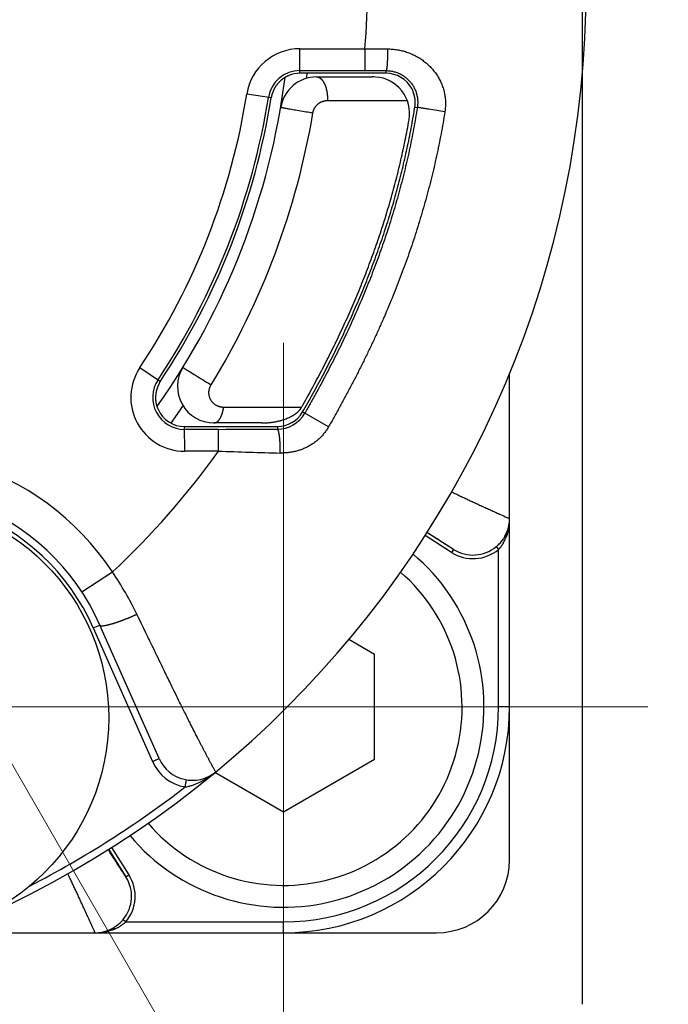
# Model space of a CAD drawing. Header units: millimetres. Extents: x 0 to 1071, y 0 to 742.
# Tile 22 of 130: x 516 to 525, y 197 to 211. Entities that reach past the tile are written whole.
import ezdxf

# ---------------------------------------------------------------- set-up
doc = ezdxf.new("R2010")
doc.units = ezdxf.units.MM
doc.header["$LTSCALE"] = 0.454724
doc.linetypes.add('CENTER', pattern=[50.8, 31.75, -6.35, 6.35, -6.35])
doc.layers.add('NoLayerName_001', color=7, linetype='Continuous')

# ---------------------------------------------------------------- blocks, each defined once
blk = doc.blocks.new('DIM_0002')
at = {"color": 3, "linetype": 'Continuous', "lineweight": 13}
blk.add_arc((59.306, 51.361), 59.306, 300, 210, dxfattribs=at)

msp = doc.modelspace()

# ---------------------------------------------------------------- linework, layer by layer
at = {"layer": 'NoLayerName_001', "color": 4, "linetype": 'CENTER', "lineweight": 13}
for p, q in [((499.961134, 228.717954), (541.643109, 156.522655)), ((499.961134, 228.717954), (541.643109, 156.522655)), ((519.860629, 206.497951), (519.860629, 196.497951)), ((514.860629, 201.497951), (524.860629, 201.497951))]:
    msp.add_line(p, q, dxfattribs=at)
at = {"layer": 'NoLayerName_001', "color": 7, "linetype": 'Continuous', "lineweight": 25}
msp.add_line((523.961134, 197.415462), (523.961134, 225.379429), dxfattribs=at)
at = {"layer": 'NoLayerName_001', "color": 60, "linetype": 'Continuous', "lineweight": 25}
for p, q in [((520.084863, 210.197446), (520.084961, 210.534839)), ((520.084961, 210.534839), (520.977239, 210.534576)), ((520.977239, 210.534576), (520.97715, 210.234622)), ((520.977239, 210.534576), (521.288162, 210.53273)), ((520.084874, 210.234884), (520.97715, 210.234622)), ((520.97715, 210.234622), (521.267396, 210.234361)), ((521.267385, 210.197446), (521.267396, 210.234361)), ((520.271491, 210.197446), (520.084863, 210.197446)), ((520.462341, 210.197446), (520.271491, 210.197446)), ((520.314272, 210.147438), (521.076841, 210.147438)), ((521.059866, 210.197446), (520.462341, 210.197446)), ((521.07688, 210.197446), (521.059866, 210.197446)), ((521.267385, 210.197446), (521.07688, 210.197446)), ((519.693203, 209.859652), (519.356513, 209.913109)), ((520.462774, 209.823834), (521.558715, 209.823834)), ((521.662399, 209.734487), (521.696269, 209.729087)), ((517.888601, 206.156858), (518.173107, 205.967154)), ((522.961134, 199.397446), (522.961134, 206.079619)), ((520.106754, 205.610642), (519.03834, 205.610642)), ((520.478197, 205.343742), (520.122267, 205.54826)), ((518.50373, 205.008951), (518.503337, 205.347446)), ((518.503337, 205.347446), (518.905392, 205.347446)), ((518.905392, 205.347446), (518.945248, 205.347446)), ((519.559022, 205.397444), (518.905405, 205.397444)), ((518.945248, 205.347446), (519.559028, 205.347446)), ((519.559028, 205.347446), (519.574461, 205.347446)), ((519.574461, 205.347446), (519.775386, 205.347446)), ((519.775386, 205.347446), (519.775411, 205.310981)), ((518.965922, 205.309391), (518.503382, 205.308905)), ((518.966208, 205.009437), (518.965922, 205.309392)), ((518.966208, 205.009437), (518.50373, 205.008951)), ((522.192793, 203.661651), (521.828777, 203.891878)), ((522.166067, 203.619394), (521.802068, 203.849611)), ((522.192793, 203.661651), (522.166067, 203.619394)), ((522.77927, 203.698795), (522.811134, 203.660296)), ((522.811134, 201.497951), (522.811134, 203.660296)), ((517.093935, 203.076856), (517.51184, 203.351365)), ((517.249973, 202.582305), (517.34141, 202.622792)), ((517.249973, 202.582305), (518.062177, 200.748)), ((518.153615, 200.788487), (517.34141, 202.622792)), ((522.961134, 201.497951), (522.811134, 201.497951)), ((518.062177, 200.748), (518.153615, 200.788487)), ((518.511128, 200.39926), (518.52774, 200.49787)), ((517.458249, 199.543166), (517.69693, 199.165785)), ((517.500556, 199.569813), (517.739187, 199.192511)), ((517.69693, 199.165785), (517.739187, 199.192511)), ((517.659791, 198.579304), (517.698283, 198.547446)), ((517.698283, 198.547446), (519.860629, 198.547446)), ((519.860629, 198.397446), (519.860629, 198.547446)), ((515.195126, 198.397446), (519.860629, 198.397446)), ((515.207286, 198.397446), (521.961134, 198.397446))]:
    msp.add_line(p, q, dxfattribs=at)
at = {"layer": 'NoLayerName_001', "color": 4, "linetype": 'Continuous', "lineweight": 25}
for p, q in [((521.110629, 202.219639), (520.757005, 202.423803)), ((521.110629, 200.776263), (521.110629, 202.219639)), ((521.110629, 200.776263), (519.860629, 200.054575)), ((519.860629, 200.054575), (518.919883, 200.597715))]:
    msp.add_line(p, q, dxfattribs=at)
at = {"layer": 'NoLayerName_001', "color": 60, "linetype": 'Continuous', "lineweight": 25}
msp.add_circle((514.461134, 201.347446), 3, dxfattribs=at)
for centre, radius, start, end in [((510.011134, 211.397446), 14, 270, 90), ((510.011134, 211.397446), 11, 355.5009436, 4.4990564), ((520.084742, 209.797488), 0.737352, 89.9829874, 170.9784794), ((520.084742, 209.797488), 0.437397, 89.9827734, 170.9785621), ((509.961134, 211.397446), 10, 324.788624, 352.7869994), ((520.314272, 209.647438), 0.5, 90, 170.405892), ((520.085118, 209.796202), 0.401243, 90.0365006, 112.4825731), ((509.977535, 211.394479), 10.278204, 352.9240317, 353.1115139), ((509.974414, 211.394856), 10.281348, 353.1115143, 353.3108009), ((521.076891, 209.107076), 1.040362, 87.4931334, 90.0027328), ((521.090864, 209.647438), 0.5, 350.0082953, 86.3819864), ((521.267458, 209.797537), 0.399909, 28.6142615, 90.0104827), ((521.266289, 209.79713), 0.40113, 9.9093235, 28.5852901), ((510.036675, 211.390274), 9.436175, 326.3159996, 350.9937119), ((510.03675, 211.390248), 9.73605, 326.3155343, 350.9933226), ((510.011134, 211.397446), 9.8, 326.3635402, 350.9751523), ((510.970169, 211.438667), 10.827189, 349.9632838, 350.9440877), ((509.921539, 211.39483), 10.487485, 328.5314608, 350.4486707), ((518.502867, 205.747255), 0.738301, 146.3040187, 270.0669053), ((518.905405, 205.897444), 0.5, 148.4118537, 270), ((518.502873, 205.747258), 0.43835, 146.3042189, 270.0665174), ((510.044266, 211.376582), 10.208373, 324.5155734, 325.7486275), ((505.88486, 213.706717), 16.364862, 330.3485078, 330.5123341), ((518.503365, 205.747478), 0.400032, 204.0076286, 269.9959813), ((519.775323, 205.747559), 0.400113, 270.0090972, 330.1252148), ((519.772999, 205.74853), 0.437555, 270.3158703, 330.1688792), ((519.668198, 206.05539), 0.642573, 291.008578, 296.2673295), ((509.62956, 211.669417), 10.716043, 324.1595676, 324.5277701), ((519.559263, 206.496403), 1.098959, 269.9874183, 273.9789673), ((518.62853, 583.280583), 377.971342, 270.05114447, 270.17385318), ((514.461134, 201.347446), 3.64999, 33.2997428, 194.4664487), ((510.011134, 211.397446), 11, 312.9909126, 324.4982352), ((527.311127, 474.667927), 269.787581, 268.22747613, 268.4080721), ((514.461134, 201.347446), 3.15, 23.8830953, 203.8830953), ((514.461134, 201.347446), 3.049999, 23.8830953, 203.8830953), ((522.461477, 204.083202), 0.499656, 338.2282014, 0.0049072), ((522.464844, 204.082334), 0.49629, 338.5613835, 359.9978571), ((522.246763, 204.081517), 0.714371, 347.9840654, 0.0640291), ((522.463189, 204.082916), 0.498043, 330.9026689, 338.5686895), ((522.460652, 204.083405), 0.500498, 330.9950093, 338.2417173), ((522.442148, 204.106253), 0.52885, 309.603578, 314.6534226), ((522.451216, 204.097021), 0.515909, 314.6576572, 318.201957), ((522.468085, 204.082431), 0.493609, 318.1593841, 325.4948266), ((522.388726, 204.032956), 0.563832, 329.5259865, 335.8894137), ((522.484221, 204.071319), 0.474017, 325.496817, 330.8914351), ((522.377661, 204.038297), 0.576114, 335.8541682, 337.3539617), ((522.328773, 204.058695), 0.629086, 337.3537277, 339.0399159), ((522.46043, 204.084386), 0.550327, 237.664074, 309.5892426), ((522.460469, 204.084304), 0.500266, 237.6529255, 309.5893942), ((513.808611, 200.818688), 4.486464, 25.7898618, 34.3686349), ((519.860629, 201.497951), 3.100505, 270, 360), ((519.860629, 201.497951), 2.950505, 270, 360), ((518.610801, 200.990923), 0.599998, 203.8830953, 260.4375792), ((518.610792, 200.990945), 0.5, 203.8858141, 309.5686675), ((510.011134, 211.397446), 13.9, 297.2807508, 307.698795), ((521.961134, 199.397446), 1, 270, 360), ((517.274271, 198.898105), 0.500271, 320.4113488, 32.3470562), ((517.274202, 198.898148), 0.55032, 320.4102213, 32.3362506), ((517.276174, 198.894199), 0.496754, 270.0103126, 299.1125956), ((517.275174, 198.897927), 0.500498, 291.759527, 299.0049418), ((517.29476, 199.042925), 0.643166, 286.8698854, 292.6175549), ((517.290163, 198.869411), 0.468282, 299.0926885, 300.9073802), ((517.324543, 198.971788), 0.566046, 292.6038826, 300.5551592), ((517.261374, 198.907558), 0.516177, 311.8836167, 315.3999466), ((517.252334, 198.916428), 0.528842, 315.4034987, 320.3961797), ((517.275377, 198.897102), 0.499656, 269.995094, 291.7730296), ((517.277014, 199.112357), 0.714912, 269.9398664, 281.7791251), ((517.284055, 199.077893), 0.679736, 281.7911734, 286.8780017)]:
    msp.add_arc(centre, radius, start, end, dxfattribs=at)
at = {"layer": 'NoLayerName_001', "color": 4, "linetype": 'Continuous', "lineweight": 25}
for radius, start, end in [(2.75, 219.9440567, 49.7658238), (2.45, 220.6519329, 49.0579477)]:
    msp.add_arc((519.860629, 201.497951), radius, start, end, dxfattribs=at)
at = {"layer": 'NoLayerName_001', "color": 60, "linetype": 'Continuous', "lineweight": 25}
for points, knots in [([(521.288162, 210.53273), (521.288149, 210.528723), (521.288131, 210.52071), (521.288057, 210.508689), (521.287954, 210.496669), (521.287816, 210.484649), (521.287642, 210.472629), (521.287432, 210.46061), (521.287184, 210.448592), (521.286899, 210.436574), (521.286573, 210.424557), (521.286269, 210.414543), (521.286005, 210.406533), (521.285795, 210.400526), (521.285574, 210.39452), (521.285341, 210.388514), (521.285095, 210.382509), (521.284837, 210.376504), (521.284565, 210.370501), (521.28428, 210.364499), (521.28398, 210.358497), (521.283665, 210.352497), (521.283333, 210.346497), (521.282983, 210.340497), (521.282614, 210.334497), (521.282225, 210.328497), (521.281816, 210.322497), (521.281384, 210.316497), (521.280927, 210.310499), (521.280441, 210.304505), (521.279924, 210.298517), (521.279372, 210.292537), (521.278782, 210.286566), (521.27815, 210.280603), (521.277465, 210.274645), (521.276709, 210.268684), (521.275873, 210.262715), (521.274934, 210.256741), (521.273913, 210.250781), (521.272946, 210.246872), (521.272501, 210.244918)], [0, 0, 0, 0, 0.0120205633, 0.0240411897, 0.0360618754, 0.0480826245, 0.0601034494, 0.0721243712, 0.0841454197, 0.0961666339, 0.1081880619, 0.1202097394, 0.1262205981, 0.132231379, 0.1382420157, 0.1442524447, 0.150262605, 0.1562724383, 0.1622818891, 0.1682909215, 0.1742997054, 0.1803085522, 0.1863177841, 0.1923277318, 0.1983387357, 0.2043511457, 0.2103653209, 0.2163810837, 0.2223969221, 0.2284111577, 0.2344221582, 0.2404283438, 0.2464281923, 0.2524218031, 0.2584162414, 0.2644207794, 0.2704451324, 0.2764991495, 0.2825636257, 0.2885753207, 0.2885753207, 0.2885753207, 0.2885753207]), ([(521.288162, 210.53273), (521.299155, 210.532442), (521.321176, 210.532182), (521.354164, 210.529883), (521.387098, 210.526448), (521.419916, 210.521677), (521.452557, 210.51563), (521.484963, 210.508298), (521.517075, 210.499692), (521.548831, 210.489814), (521.580174, 210.478671), (521.611043, 210.466268), (521.641377, 210.452612), (521.671125, 210.437732), (521.700235, 210.421658), (521.728655, 210.404421), (521.756335, 210.38605), (521.783222, 210.366575), (521.809264, 210.346027), (521.834411, 210.324434), (521.85861, 210.301828), (521.88181, 210.278237), (521.90396, 210.253691), (521.925018, 210.22823), (521.944944, 210.201891), (521.963697, 210.17471), (521.981236, 210.146727), (521.997517, 210.117986), (522.012502, 210.088542), (522.026153, 210.058451), (522.038426, 210.027774), (522.049283, 209.996568), (522.058681, 209.964893), (522.066602, 209.932817), (522.073025, 209.900403), (522.077923, 209.867718), (522.081294, 209.834828), (522.083052, 209.801808), (522.083443, 209.768731), (522.08218, 209.746721), (522.081739, 209.735713)], [0, 0, 0, 0, 0.032993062, 0.066049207, 0.099159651, 0.132315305, 0.165507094, 0.198726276, 0.231964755, 0.265215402, 0.298472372, 0.331731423, 0.364989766, 0.398243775, 0.431488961, 0.464720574, 0.497933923, 0.531124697, 0.56428929, 0.597425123, 0.630530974, 0.663607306, 0.696656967, 0.729685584, 0.762700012, 0.795708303, 0.82871998, 0.861742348, 0.894771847, 0.927803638, 0.960834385, 0.993862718, 1.026889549, 1.059916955, 1.092947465, 1.125984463, 1.159032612, 1.192094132, 1.225157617, 1.258208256, 1.258208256, 1.258208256, 1.258208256]), ([(521.272501, 210.244918), (521.271927, 210.243031), (521.271326, 210.238982), (521.268524, 210.235994), (521.267396, 210.234362)], [0, 0, 0, 0, 0.00591489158, 0.01186798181, 0.01186798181, 0.01186798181, 0.01186798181]), ([(521.267396, 210.234362), (521.275705, 210.234098), (521.292365, 210.233924), (521.317286, 210.231532), (521.3421, 210.227889), (521.366706, 210.22278), (521.391008, 210.216285), (521.414907, 210.208406), (521.438307, 210.199165), (521.461111, 210.188573), (521.483236, 210.176664), (521.504619, 210.163499), (521.525199, 210.14913), (521.544917, 210.133609), (521.56371, 210.11699), (521.581519, 210.099327), (521.598282, 210.080671), (521.613939, 210.061077), (521.628449, 210.040616), (521.641769, 210.019355), (521.653857, 209.997363), (521.664673, 209.974709), (521.674173, 209.951461), (521.682318, 209.927688), (521.689059, 209.90346), (521.694381, 209.878867), (521.698287, 209.854006), (521.700771, 209.828973), (521.701849, 209.803865), (521.701458, 209.778787), (521.699824, 209.753806), (521.697335, 209.737332), (521.696268, 209.729088)], [0, 0, 0, 0, 0.0249387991, 0.0499548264, 0.0750322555, 0.1001535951, 0.1253008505, 0.1504566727, 0.1756055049, 0.2007350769, 0.2258444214, 0.2509399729, 0.2760260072, 0.301104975, 0.3261782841, 0.3512470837, 0.3763130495, 0.4013791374, 0.4264484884, 0.4515230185, 0.4766040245, 0.5016929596, 0.5267922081, 0.5519058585, 0.5770398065, 0.6021918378, 0.6273497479, 0.6524982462, 0.6776202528, 0.7026980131, 0.7277142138, 0.7526531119, 0.7526531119, 0.7526531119, 0.7526531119]), ([(519.931682, 210.16695), (519.928569, 210.165611), (519.922316, 210.162992), (519.913086, 210.158706), (519.903949, 210.154209), (519.894929, 210.149464), (519.886028, 210.144487), (519.877257, 210.139278), (519.868622, 210.133841), (519.860132, 210.12818), (519.851793, 210.122298), (519.843614, 210.116199), (519.835603, 210.109886), (519.827767, 210.103363), (519.820109, 210.096636), (519.812631, 210.089713), (519.805336, 210.0826), (519.798225, 210.075305), (519.7913, 210.067834), (519.784564, 210.060194), (519.778018, 210.052392), (519.771665, 210.044435), (519.765508, 210.036329), (519.759545, 210.028083), (519.753791, 210.019695), (519.748263, 210.011163), (519.742978, 210.002481), (519.737954, 209.993648), (519.73321, 209.98466), (519.728737, 209.975531), (519.724516, 209.966281), (519.720532, 209.956927), (519.716766, 209.947488), (519.713203, 209.937978), (519.709805, 209.92841), (519.706533, 209.918796), (519.703341, 209.909146), (519.7002, 209.899467), (519.69703, 209.88979), (519.695161, 209.883262), (519.694196, 209.880009)], [0, 0, 0, 0, 0.0101636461, 0.0203381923, 0.0305219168, 0.0407130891, 0.0509099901, 0.0611109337, 0.0713142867, 0.0815184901, 0.09172208, 0.1019237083, 0.1121221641, 0.1223167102, 0.1325081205, 0.1426973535, 0.1528850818, 0.1630717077, 0.1732573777, 0.1834419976, 0.1936252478, 0.2038065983, 0.2139853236, 0.224160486, 0.2343309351, 0.2444963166, 0.2546575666, 0.264817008, 0.2749781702, 0.2851429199, 0.2953104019, 0.3054778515, 0.3156407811, 0.3257947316, 0.3359445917, 0.3460979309, 0.3562606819, 0.3664376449, 0.3766263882, 0.3868060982, 0.3868060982, 0.3868060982, 0.3868060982]), ([(520.314272, 210.147438), (520.31748, 210.14722), (520.323946, 210.147086), (520.33346, 210.145046), (520.342702, 210.14207), (520.351539, 210.138047), (520.359907, 210.133168), (520.367794, 210.127558), (520.375206, 210.121346), (520.38216, 210.114637), (520.388669, 210.107503), (520.394763, 210.100011), (520.40047, 210.092223), (520.405825, 210.084195), (520.410844, 210.075959), (520.415547, 210.06754), (520.419955, 210.058963), (520.42409, 210.050252), (520.427971, 210.041427), (520.431606, 210.032497), (520.435003, 210.023471), (520.438168, 210.014358), (520.44111, 210.005164), (520.443836, 209.995898), (520.446356, 209.986567), (520.448675, 209.977179), (520.450803, 209.967743), (520.452748, 209.958266), (520.454516, 209.948756), (520.456117, 209.939219), (520.457553, 209.929661), (520.458826, 209.920084), (520.459936, 209.910491), (520.460884, 209.900884), (520.461673, 209.891266), (520.462302, 209.88164), (520.462774, 209.872007), (520.463084, 209.86237), (520.463258, 209.852732), (520.463223, 209.846306), (520.463225, 209.843094)], [0, 0, 0, 0, 0.0096473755, 0.0193433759, 0.0290573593, 0.0387407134, 0.0484057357, 0.0580746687, 0.0677412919, 0.0773927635, 0.0870418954, 0.0966955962, 0.1063499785, 0.1159960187, 0.1256370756, 0.1352779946, 0.1449202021, 0.1545620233, 0.1642011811, 0.1738401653, 0.1834817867, 0.1931280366, 0.2027801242, 0.2124385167, 0.222102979, 0.2317726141, 0.2414459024, 0.2511207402, 0.2607944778, 0.2704641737, 0.2801289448, 0.289789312, 0.2994457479, 0.3090986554, 0.3187483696, 0.3283951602, 0.3380392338, 0.3476807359, 0.3573197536, 0.3669563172, 0.3669563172, 0.3669563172, 0.3669563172]), ([(519.694196, 209.880009), (519.693366, 209.876726), (519.691508, 209.870208), (519.690444, 209.863514), (519.689814, 209.86019)], [0, 0, 0, 0, 0.01015821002, 0.02030638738, 0.02030638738, 0.02030638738, 0.02030638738]), ([(520.263639, 209.65463), (520.264234, 209.657717), (520.265319, 209.663919), (520.267582, 209.6731), (520.270217, 209.682194), (520.273287, 209.691165), (520.276766, 209.699994), (520.28065, 209.708656), (520.284931, 209.717129), (520.289602, 209.725391), (520.294656, 209.733418), (520.300078, 209.741195), (520.305856, 209.748707), (520.311975, 209.75594), (520.318421, 209.762877), (520.325183, 209.769506), (520.332245, 209.775811), (520.339595, 209.781776), (520.347217, 209.787389), (520.355094, 209.79264), (520.363209, 209.797517), (520.371544, 209.80201), (520.380082, 209.806109), (520.388806, 209.809802), (520.397698, 209.81308), (520.406738, 209.815932), (520.415904, 209.818355), (520.425171, 209.820343), (520.434516, 209.8219), (520.443913, 209.823003), (520.453337, 209.823719), (520.459632, 209.82376), (520.462774, 209.823834)], [0, 0, 0, 0, 0.0094309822, 0.018882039, 0.028349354, 0.0378288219, 0.0473162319, 0.0568074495, 0.0662985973, 0.0757862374, 0.0852682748, 0.0947454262, 0.1042186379, 0.1136885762, 0.1231557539, 0.1326206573, 0.1420838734, 0.1515462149, 0.1610086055, 0.1704716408, 0.1799357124, 0.1894011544, 0.1988683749, 0.2083379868, 0.2178109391, 0.227287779, 0.2367661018, 0.246242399, 0.2557128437, 0.2651734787, 0.274620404, 0.2840499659, 0.2840499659, 0.2840499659, 0.2840499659]), ([(520.463225, 209.843094), (520.463175, 209.839883), (520.463126, 209.833461), (520.462875, 209.827043), (520.462774, 209.823834)], [0, 0, 0, 0, 0.00963408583, 0.01926561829, 0.01926561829, 0.01926561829, 0.01926561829]), ([(521.662399, 209.734487), (521.662828, 209.737384), (521.663732, 209.743176), (521.664804, 209.75191), (521.665707, 209.760674), (521.66641, 209.769466), (521.666922, 209.778279), (521.667241, 209.787107), (521.667367, 209.795943), (521.667301, 209.80478), (521.667042, 209.813613), (521.666592, 209.822436), (521.66595, 209.83124), (521.665117, 209.840022), (521.664087, 209.848773), (521.66289, 209.857491), (521.661904, 209.86327), (521.661435, 209.86616)], [0, 0, 0, 0, 0.0087856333, 0.0175847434, 0.0263954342, 0.0352157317, 0.0440435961, 0.0528769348, 0.0617136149, 0.070551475, 0.0793883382, 0.0882220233, 0.0970503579, 0.1058711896, 0.1146823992, 0.1234819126, 0.1322677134, 0.1322677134, 0.1322677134, 0.1322677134]), ([(519.821265, 209.730772), (519.822973, 209.730381), (519.82639, 209.729536), (519.831593, 209.728623), (519.838517, 209.727312), (519.847178, 209.72574), (519.86104, 209.723251), (519.880108, 209.719876), (519.91132, 209.714405), (519.959886, 209.705989), (520.032757, 209.693487), (520.12127, 209.678463), (520.201125, 209.665028), (520.248011, 209.657233), (520.263639, 209.65463)], [0, 0, 0, 0, 0.0052561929, 0.0105552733, 0.0158398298, 0.0263990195, 0.036963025, 0.0580893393, 0.0844942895, 0.1320243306, 0.2059599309, 0.3063009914, 0.4013609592, 0.448890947, 0.448890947, 0.448890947, 0.448890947]), ([(521.696269, 209.729087), (521.688066, 209.679796), (521.672155, 209.581119), (521.645304, 209.433602), (521.616677, 209.286404), (521.585959, 209.13961), (521.553247, 208.993239), (521.518526, 208.847327), (521.481813, 208.701907), (521.443112, 208.55701), (521.402444, 208.412661), (521.359843, 208.268878), (521.315339, 208.125676), (521.268964, 207.983071), (521.220749, 207.84108), (521.170726, 207.699718), (521.118925, 207.559001), (521.065377, 207.418943), (521.010118, 207.279553), (520.953183, 207.14084), (520.894606, 207.00281), (520.834424, 206.86547), (520.77267, 206.728829), (520.70938, 206.592893), (520.644588, 206.45767), (520.578333, 206.32316), (520.510666, 206.189357), (520.441629, 206.056258), (520.371284, 205.92385), (520.299628, 205.792155), (520.226889, 205.661064), (520.17725, 205.574321), (520.152575, 205.53087)], [0, 0, 0, 0, 0.149908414, 0.299843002, 0.449798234, 0.599768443, 0.749747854, 0.899730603, 1.049710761, 1.19968258, 1.349645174, 1.49960186, 1.649555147, 1.79950654, 1.949456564, 2.099404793, 2.249349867, 2.399290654, 2.549229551, 2.699168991, 2.849110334, 2.999053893, 3.148998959, 3.298943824, 3.44888595, 3.598824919, 3.748762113, 3.898697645, 4.048630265, 4.198557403, 4.348475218, 4.498378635, 4.498378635, 4.498378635, 4.498378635]), ([(522.074411, 209.670134), (522.065893, 209.619329), (522.049369, 209.517621), (522.0215, 209.365578), (521.991796, 209.213866), (521.959934, 209.062574), (521.926012, 208.911722), (521.890016, 208.761347), (521.851962, 208.611483), (521.811856, 208.462162), (521.769719, 208.313411), (521.725588, 208.165245), (521.679495, 208.017683), (521.631473, 207.870739), (521.581556, 207.72443), (521.529777, 207.578771), (521.476169, 207.43378), (521.420765, 207.289469), (521.363603, 207.145848), (521.30472, 207.002923), (521.244154, 206.860703), (521.181941, 206.719193), (521.11812, 206.5784), (521.052727, 206.438331), (520.985798, 206.298992), (520.917377, 206.160383), (520.847517, 206.022497), (520.776265, 205.885327), (520.703686, 205.748859), (520.62978, 205.613112), (520.554781, 205.477975), (520.503628, 205.388539), (520.478197, 205.343741)], [0, 0, 0, 0, 0.154543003, 0.30911314, 0.463704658, 0.618311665, 0.772928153, 0.927548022, 1.082165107, 1.23677343, 1.39137212, 1.545964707, 1.700553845, 1.855141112, 2.009727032, 2.164311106, 2.318891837, 2.473467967, 2.628042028, 2.782616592, 2.937193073, 3.091771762, 3.246351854, 3.400931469, 3.555507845, 3.710080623, 3.8646515, 4.019220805, 4.173787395, 4.328348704, 4.482900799, 4.637438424, 4.637438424, 4.637438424, 4.637438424]), ([(522.074411, 209.670134), (522.037764, 209.675989), (521.964476, 209.687742), (521.872833, 209.702222), (521.801787, 209.713306), (521.762821, 209.719351), (521.739891, 209.722849), (521.728423, 209.724571), (521.719238, 209.72589), (521.710077, 209.727345), (521.703172, 209.728216), (521.698572, 209.728797), (521.696269, 209.729087)], [0, 0, 0, 0, 0.1113362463, 0.2226726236, 0.2783397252, 0.3270522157, 0.340969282, 0.3479261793, 0.3618413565, 0.3688067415, 0.3757528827, 0.382717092, 0.382717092, 0.382717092, 0.382717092]), ([(522.081739, 209.735713), (522.080778, 209.724747), (522.079379, 209.702771), (522.075893, 209.681028), (522.074412, 209.670134)], [0, 0, 0, 0, 0.03302325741, 0.0660055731, 0.0660055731, 0.0660055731, 0.0660055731]), ([(520.122267, 205.54826), (520.145878, 205.589786), (520.193365, 205.672694), (520.263017, 205.797952), (520.331679, 205.923763), (520.399141, 206.050227), (520.465407, 206.177324), (520.530425, 206.305067), (520.594156, 206.433459), (520.656557, 206.562505), (520.717598, 206.692201), (520.777247, 206.822542), (520.835471, 206.953523), (520.892238, 207.08514), (520.947516, 207.217388), (521.001273, 207.350262), (521.053476, 207.483755), (521.104097, 207.617859), (521.153105, 207.752564), (521.200473, 207.887859), (521.246171, 208.023734), (521.29017, 208.16018), (521.33244, 208.297186), (521.37295, 208.434737), (521.411687, 208.572812), (521.448635, 208.711382), (521.483782, 208.85042), (521.517108, 208.989898), (521.548619, 209.129785), (521.578223, 209.270067), (521.6062, 209.410663), (521.623023, 209.504728), (521.631662, 209.551713)], [0, 0, 0, 0, 0.143308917, 0.286628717, 0.429955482, 0.573286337, 0.716619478, 0.859954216, 1.003291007, 1.146630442, 1.289970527, 1.433309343, 1.576645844, 1.71997988, 1.863312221, 2.006644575, 2.149978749, 2.293314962, 2.43665383, 2.579996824, 2.723346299, 2.866705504, 3.01007861, 3.153469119, 3.296872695, 3.440282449, 3.583691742, 3.727094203, 3.87048375, 4.01385461, 4.157201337, 4.300518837, 4.300518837, 4.300518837, 4.300518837]), ([(520.129845, 205.65134), (520.152576, 205.691944), (520.198297, 205.773011), (520.265334, 205.895479), (520.331404, 206.018477), (520.396306, 206.142103), (520.460048, 206.266334), (520.522581, 206.391181), (520.583872, 206.516645), (520.643881, 206.642729), (520.702575, 206.769432), (520.759926, 206.896749), (520.815903, 207.024675), (520.870476, 207.153204), (520.923615, 207.28233), (520.975291, 207.412048), (521.025472, 207.542353), (521.074129, 207.673237), (521.12124, 207.804688), (521.166783, 207.936692), (521.210735, 208.069237), (521.253074, 208.202309), (521.293779, 208.335894), (521.332826, 208.469978), (521.370193, 208.604547), (521.405861, 208.739582), (521.43982, 208.875059), (521.472051, 209.010953), (521.50256, 209.147236), (521.531258, 209.283898), (521.558414, 209.420862), (521.574782, 209.51249), (521.583182, 209.55826)], [0, 0, 0, 0, 0.139600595, 0.279213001, 0.418833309, 0.558458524, 0.698086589, 0.837716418, 0.977347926, 1.116981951, 1.256617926, 1.396253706, 1.535887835, 1.675519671, 1.815149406, 1.954778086, 2.094407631, 2.234040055, 2.373674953, 2.513311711, 2.652950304, 2.792591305, 2.932235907, 3.071885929, 3.211543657, 3.351207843, 3.490873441, 3.630535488, 3.770189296, 3.909830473, 4.049454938, 4.189058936, 4.189058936, 4.189058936, 4.189058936]), ([(518.479487, 206.159349), (518.480954, 206.158347), (518.485346, 206.155285), (518.492958, 206.150624), (518.502001, 206.144876), (518.517139, 206.135421), (518.542886, 206.119366), (518.58991, 206.090212), (518.662789, 206.045181), (518.753985, 205.98905), (518.825487, 205.945187), (518.862029, 205.922839), (518.866597, 205.920045)], [0, 0, 0, 0, 0.0053278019, 0.0160602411, 0.0267663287, 0.0374764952, 0.0696034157, 0.1177925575, 0.2034613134, 0.3266101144, 0.4390503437, 0.4551132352, 0.4551132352, 0.4551132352, 0.4551132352]), ([(518.170308, 205.969016), (518.168541, 205.966186), (518.164876, 205.960602), (518.160161, 205.951748), (518.155725, 205.942748), (518.15151, 205.933635), (518.147317, 205.924518), (518.143171, 205.915391), (518.139112, 205.906235), (518.13517, 205.897031), (518.131381, 205.88776), (518.127779, 205.878408), (518.124386, 205.868974), (518.121226, 205.859458), (518.118324, 205.849862), (518.115705, 205.840188), (518.113389, 205.830438), (518.111362, 205.820622), (518.109608, 205.810751), (518.108113, 205.800833), (518.106863, 205.790877), (518.105844, 205.780891), (518.105063, 205.770881), (518.104521, 205.760853), (518.104222, 205.750814), (518.104169, 205.740769), (518.104364, 205.730725), (518.104812, 205.720688), (518.105515, 205.710664), (518.106475, 205.70066), (518.107697, 205.690682), (518.109184, 205.680736), (518.110931, 205.67083), (518.112937, 205.660972), (518.115198, 205.651168), (518.117711, 205.641426), (518.120471, 205.631754), (518.123484, 205.622162), (518.12671, 205.612643), (518.129095, 205.606385), (518.130258, 205.603246)], [0, 0, 0, 0, 0.0100082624, 0.0200257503, 0.0300635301, 0.0401105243, 0.0501469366, 0.060169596, 0.0701830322, 0.0801928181, 0.0902060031, 0.1002278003, 0.110254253, 0.1202809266, 0.1303050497, 0.1403256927, 0.1503444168, 0.160364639, 0.1703887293, 0.1804177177, 0.190451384, 0.2004886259, 0.2105284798, 0.220570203, 0.2306132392, 0.2406572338, 0.2507020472, 0.2607477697, 0.2707947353, 0.2808435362, 0.2908950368, 0.3009500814, 0.3110081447, 0.3210681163, 0.3311287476, 0.3411886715, 0.3512464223, 0.3613004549, 0.3713491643, 0.3813909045, 0.3813909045, 0.3813909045, 0.3813909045]), ([(519.03834, 205.610642), (519.033613, 205.610814), (519.024122, 205.610909), (519.009945, 205.612559), (518.995862, 205.615085), (518.981959, 205.618632), (518.968319, 205.623137), (518.955025, 205.628593), (518.942161, 205.634977), (518.929808, 205.642276), (518.918028, 205.650442), (518.906865, 205.659419), (518.896368, 205.669157), (518.886582, 205.679604), (518.877554, 205.690709), (518.869331, 205.702421), (518.861962, 205.714689), (518.855478, 205.727451), (518.849902, 205.740641), (518.845256, 205.754195), (518.841565, 205.768049), (518.838851, 205.782137), (518.837139, 205.796396), (518.836454, 205.810759), (518.836814, 205.825153), (518.83819, 205.839501), (518.840558, 205.853722), (518.843897, 205.867735), (518.84817, 205.881466), (518.853394, 205.89481), (518.8594, 205.907772), (518.864275, 205.915922), (518.866597, 205.920045)], [0, 0, 0, 0, 0.0141922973, 0.0284478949, 0.0427536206, 0.0570940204, 0.0714528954, 0.0858148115, 0.100166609, 0.1145003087, 0.128820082, 0.143131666, 0.157438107, 0.1717407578, 0.1860402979, 0.2003377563, 0.214635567, 0.2289375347, 0.2432460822, 0.2575622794, 0.2718868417, 0.2862211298, 0.300568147, 0.314933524, 0.3293223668, 0.3437282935, 0.3581389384, 0.372538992, 0.3869116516, 0.4012400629, 0.4155087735, 0.4297052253, 0.4297052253, 0.4297052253, 0.4297052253]), ([(518.905405, 205.397444), (518.908373, 205.39767), (518.914369, 205.397812), (518.923176, 205.39991), (518.931746, 205.402923), (518.939974, 205.406908), (518.94777, 205.41165), (518.95507, 205.417041), (518.961856, 205.42298), (518.968157, 205.429389), (518.974015, 205.436197), (518.979473, 205.443338), (518.984572, 205.450743), (518.989357, 205.458348), (518.993867, 205.466104), (518.998106, 205.473996), (519.002088, 205.482012), (519.005825, 205.49014), (519.00933, 205.498371), (519.012617, 205.506691), (519.015697, 205.515091), (519.018585, 205.523559), (519.021292, 205.532086), (519.023825, 205.540665), (519.026189, 205.549291), (519.028387, 205.55796), (519.030424, 205.566668), (519.032305, 205.57541), (519.034036, 205.584183), (519.035615, 205.592982), (519.037069, 205.601799), (519.037906, 205.607696), (519.03834, 205.610642)], [0, 0, 0, 0, 0.00893108, 0.0179279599, 0.0270119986, 0.0361552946, 0.04529337, 0.0543520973, 0.063346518, 0.0723179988, 0.0812912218, 0.0902758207, 0.0992684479, 0.1082549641, 0.1172232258, 0.1261782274, 0.1351257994, 0.1440702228, 0.1530143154, 0.1619595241, 0.1709060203, 0.1798527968, 0.1887981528, 0.1977421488, 0.2066854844, 0.2156285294, 0.2245713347, 0.2335136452, 0.2424549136, 0.2513943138, 0.2603307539, 0.2692628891, 0.2692628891, 0.2692628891, 0.2692628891]), ([(520.083065, 205.576675), (520.08365, 205.577386), (520.084826, 205.578803), (520.086556, 205.580957), (520.088267, 205.583128), (520.089954, 205.585319), (520.091617, 205.587529), (520.093255, 205.589758), (520.094867, 205.592006), (520.096453, 205.594272), (520.098012, 205.596556), (520.099544, 205.598859), (520.101047, 205.60118), (520.102521, 205.603518), (520.103964, 205.605875), (520.10538, 205.608246), (520.106294, 205.609845), (520.106754, 205.610642)], [0, 0, 0, 0, 0.0027615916, 0.00552462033, 0.00828879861, 0.0110538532, 0.01381952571, 0.01658557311, 0.0193517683, 0.02211790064, 0.02488377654, 0.02764922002, 0.03041407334, 0.03317819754, 0.03594147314, 0.0387038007, 0.04146510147, 0.04146510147, 0.04146510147, 0.04146510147]), ([(518.130258, 205.603246), (518.1315, 205.600141), (518.133902, 205.5939), (518.136621, 205.587791), (518.13794, 205.584721)], [0, 0, 0, 0, 0.010033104, 0.02005590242, 0.02005590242, 0.02005590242, 0.02005590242]), ([(519.952576, 205.47917), (519.955013, 205.480398), (519.959904, 205.48283), (519.967167, 205.486634), (519.974386, 205.490539), (519.981547, 205.494562), (519.988645, 205.498704), (519.995673, 205.502965), (520.002626, 205.50735), (520.009496, 205.51186), (520.016278, 205.516498), (520.022965, 205.521266), (520.029551, 205.526166), (520.03603, 205.531202), (520.042394, 205.536375), (520.048638, 205.541688), (520.054756, 205.547142), (520.060738, 205.552741), (520.066578, 205.558486), (520.072253, 205.564388), (520.077783, 205.570425), (520.08129, 205.574605), (520.083065, 205.576675)], [0, 0, 0, 0, 0.0081879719, 0.0163872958, 0.0245952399, 0.0328092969, 0.0410271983, 0.0492469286, 0.0574667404, 0.0656851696, 0.0739010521, 0.0821135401, 0.0903221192, 0.0985266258, 0.1067272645, 0.1149246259, 0.1231197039, 0.1313132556, 0.1395041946, 0.1476916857, 0.1558757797, 0.1640574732, 0.1640574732, 0.1640574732, 0.1640574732]), ([(519.63552, 205.400093), (519.641482, 205.400557), (519.653421, 205.401415), (519.671307, 205.403129), (519.689188, 205.405109), (519.707048, 205.407409), (519.724875, 205.410025), (519.742658, 205.412968), (519.760382, 205.416245), (519.778036, 205.419865), (519.795607, 205.423835), (519.813083, 205.428163), (519.83045, 205.432858), (519.847698, 205.437924), (519.864807, 205.443387), (519.88179, 205.449189), (519.892964, 205.45345), (519.898566, 205.455531)], [0, 0, 0, 0, 0.0179387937, 0.0359075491, 0.0538994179, 0.0719079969, 0.0899273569, 0.1079520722, 0.1259772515, 0.1439985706, 0.1620123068, 0.1800153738, 0.1980053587, 0.2159805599, 0.2339400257, 0.2518835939, 0.2698119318, 0.2698119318, 0.2698119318, 0.2698119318]), ([(520.478197, 205.343742), (520.47369, 205.336219), (520.464879, 205.321035), (520.450399, 205.299017), (520.435188, 205.277473), (520.419134, 205.25652), (520.402304, 205.23617), (520.384716, 205.216463), (520.366401, 205.197432), (520.347385, 205.179113), (520.327697, 205.161532), (520.307373, 205.144704), (520.286442, 205.128645), (520.264938, 205.11337), (520.242893, 205.098894), (520.220336, 205.085233), (520.197301, 205.072401), (520.173818, 205.060414), (520.14992, 205.049278), (520.125639, 205.039002), (520.101007, 205.02959), (520.076055, 205.021049), (520.050815, 205.013386), (520.025319, 205.006607), (519.999599, 205.000718), (519.973688, 204.995724), (519.947623, 204.991618), (519.921439, 204.9884), (519.89517, 204.986058), (519.868854, 204.984626), (519.842523, 204.983963), (519.824978, 204.984375), (519.81621, 204.984474)], [0, 0, 0, 0, 0.0263089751, 0.0526523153, 0.0790234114, 0.1054150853, 0.1318198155, 0.1582299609, 0.1846379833, 0.2110368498, 0.2374248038, 0.2638049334, 0.2901796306, 0.3165504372, 0.342918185, 0.3692831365, 0.3956451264, 0.4220042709, 0.4483628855, 0.474723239, 0.5010868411, 0.5274545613, 0.5538267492, 0.5802033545, 0.6065840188, 0.6329673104, 0.6593501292, 0.6857284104, 0.7120973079, 0.7384513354, 0.764784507, 0.7910904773, 0.7910904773, 0.7910904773, 0.7910904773]), ([(519.786459, 205.298442), (519.784992, 205.301003), (519.783078, 205.306765), (519.777627, 205.309362), (519.775411, 205.310981)], [0, 0, 0, 0, 0.00885353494, 0.01708599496, 0.01708599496, 0.01708599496, 0.01708599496]), ([(519.81621, 204.984474), (519.81623, 204.987253), (519.816277, 204.99281), (519.816303, 205.001146), (519.816302, 205.009482), (519.816268, 205.017818), (519.816203, 205.026154), (519.816106, 205.034489), (519.815976, 205.042825), (519.815814, 205.05116), (519.815619, 205.059495), (519.815391, 205.06783), (519.81513, 205.076165), (519.814835, 205.0845), (519.814507, 205.092836), (519.814144, 205.101171), (519.813747, 205.109506), (519.813315, 205.117841), (519.812844, 205.126175), (519.812334, 205.134506), (519.811782, 205.142834), (519.811184, 205.151158), (519.81054, 205.159476), (519.809847, 205.167788), (519.809102, 205.176093), (519.808304, 205.184389), (519.807449, 205.192676), (519.806536, 205.200953), (519.805562, 205.209219), (519.804526, 205.217474), (519.803414, 205.22572), (519.802207, 205.233961), (519.800887, 205.242202), (519.799434, 205.250444), (519.797834, 205.258678), (519.796071, 205.266872), (519.794142, 205.27498), (519.791986, 205.282937), (519.78973, 205.290866), (519.787493, 205.295879), (519.786459, 205.298442)], [0, 0, 0, 0, 0.0083366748, 0.0166729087, 0.0250088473, 0.0333446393, 0.0416804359, 0.0500163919, 0.0583526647, 0.0666894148, 0.075026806, 0.0833650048, 0.0917041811, 0.1000445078, 0.1083861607, 0.1167293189, 0.1250741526, 0.1334204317, 0.1417674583, 0.1501145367, 0.158461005, 0.166806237, 0.1751496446, 0.1834906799, 0.191828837, 0.2001636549, 0.208494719, 0.2168216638, 0.2251441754, 0.2334624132, 0.2417809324, 0.2501071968, 0.2584492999, 0.2668160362, 0.2752133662, 0.2836113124, 0.2919597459, 0.300210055, 0.3083545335, 0.3166461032, 0.3166461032, 0.3166461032, 0.3166461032]), ([(522.164956, 204.451238), (522.180039, 204.444051), (522.212709, 204.42846), (522.263036, 204.40461), (522.315922, 204.379659), (522.368857, 204.354811), (522.421837, 204.330059), (522.477385, 204.304228), (522.535509, 204.277329), (522.596213, 204.249377), (522.656969, 204.221538), (522.717774, 204.193806), (522.778627, 204.16618), (522.847145, 204.135228), (522.900482, 204.111259), (522.936016, 204.095222), (522.946128, 204.090551), (522.953755, 204.087144), (522.958657, 204.084502), (522.961126, 204.08323)], [0, 0, 0, 0, 0.0501227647, 0.1085993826, 0.1670760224, 0.2255526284, 0.2840292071, 0.3425057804, 0.4093361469, 0.4761665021, 0.5429968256, 0.6098271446, 0.6766574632, 0.7434877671, 0.8353794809, 0.8520879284, 0.8604391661, 0.8688004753, 0.8771349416, 0.8771349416, 0.8771349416, 0.8771349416]), ([(521.832103, 203.895207), (521.883343, 203.862336), (521.955721, 203.815993), (522.043042, 203.759784), (522.091148, 203.728663), (522.121195, 203.70918), (522.139201, 203.697457), (522.148195, 203.691583), (522.163123, 203.681696), (522.178234, 203.672076), (522.18987, 203.663719), (522.192793, 203.661651)], [0, 0, 0, 0, 0.1826292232, 0.2578297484, 0.311543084, 0.354516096, 0.3652596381, 0.3760023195, 0.3867435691, 0.4189755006, 0.4297169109, 0.4297169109, 0.4297169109, 0.4297169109]), ([(522.945482, 203.932797), (522.945116, 203.931113), (522.944393, 203.927742), (522.943253, 203.922698), (522.94208, 203.917662), (522.940868, 203.912634), (522.939618, 203.907616), (522.938329, 203.902606), (522.937003, 203.897605), (522.935637, 203.892614), (522.934234, 203.887634), (522.932792, 203.882664), (522.931311, 203.877705), (522.929791, 203.872758), (522.928233, 203.867823), (522.926637, 203.862901), (522.925001, 203.857991), (522.923327, 203.853096), (522.921613, 203.848214), (522.91986, 203.843347), (522.918073, 203.838494), (522.916843, 203.835273), (522.916233, 203.83366)], [0, 0, 0, 0, 0.005170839, 0.0103416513, 0.0155126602, 0.0206840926, 0.0258561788, 0.0310290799, 0.036202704, 0.0413769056, 0.0465515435, 0.0517264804, 0.0569015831, 0.062076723, 0.0672517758, 0.0724266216, 0.0776011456, 0.0827752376, 0.0879487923, 0.0931217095, 0.0982938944, 0.1034652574, 0.1034652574, 0.1034652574, 0.1034652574]), ([(522.87467, 203.74701), (522.873752, 203.745469), (522.871929, 203.742381), (522.869127, 203.737788), (522.866286, 203.733218), (522.863399, 203.728678), (522.860466, 203.724164), (522.857488, 203.719679), (522.854465, 203.715223), (522.851396, 203.710797), (522.848283, 203.706401), (522.845125, 203.702036), (522.841922, 203.697704), (522.838676, 203.693404), (522.835385, 203.689138), (522.832051, 203.684907), (522.828674, 203.680711), (522.825253, 203.676551), (522.821789, 203.672428), (522.818281, 203.668344), (522.814736, 203.664294), (522.812331, 203.661632), (522.811134, 203.660296)], [0, 0, 0, 0, 0.0053799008, 0.0107597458, 0.0161399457, 0.0215209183, 0.0269030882, 0.0322867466, 0.0376717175, 0.0430577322, 0.0484445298, 0.0538318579, 0.0592194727, 0.0646071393, 0.0699946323, 0.075381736, 0.0807682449, 0.086153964, 0.0915387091, 0.0969223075, 0.1023045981, 0.1076854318, 0.1076854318, 0.1076854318, 0.1076854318]), ([(522.89837, 203.840726), (522.898219, 203.84039), (522.897881, 203.839734), (522.897601, 203.838656), (522.897446, 203.837549), (522.897425, 203.836413), (522.897516, 203.835261), (522.897709, 203.834104), (522.897989, 203.832953), (522.898343, 203.83182), (522.898757, 203.830715), (522.899219, 203.829647), (522.899722, 203.828621), (522.900262, 203.827633), (522.900834, 203.826678), (522.901437, 203.825751), (522.902066, 203.824847), (522.902719, 203.82396), (522.903393, 203.823085), (522.904084, 203.822219), (522.904792, 203.821364), (522.905518, 203.820518), (522.906258, 203.819684), (522.907013, 203.818861), (522.907782, 203.818051), (522.908561, 203.817252), (522.909093, 203.816733), (522.909357, 203.816472)], [0, 0, 0, 0, 0.00110380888, 0.00220539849, 0.00331912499, 0.004452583, 0.00560761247, 0.00678147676, 0.0079679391, 0.00915813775, 0.01034125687, 0.01150536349, 0.01264656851, 0.01377022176, 0.01488158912, 0.01598535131, 0.01708562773, 0.01818602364, 0.01928963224, 0.0203975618, 0.02150905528, 0.02262324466, 0.02373924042, 0.02485613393, 0.02597299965, 0.02708889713, 0.028202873, 0.028202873, 0.028202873, 0.028202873]), ([(517.341408, 202.622791), (517.344514, 202.620381), (517.350231, 202.614021), (517.362879, 202.613104), (517.374782, 202.612786), (517.386704, 202.613571), (517.398584, 202.61485), (517.410406, 202.616609), (517.422135, 202.618739), (517.433799, 202.62116), (517.445419, 202.62378), (517.45701, 202.626553), (517.468569, 202.629472), (517.480099, 202.632523), (517.4916, 202.635692), (517.503071, 202.638966), (517.514515, 202.642331), (517.52593, 202.645785), (517.537319, 202.649322), (517.548682, 202.652941), (517.56002, 202.656636), (517.571333, 202.660404), (517.582623, 202.664243), (517.593891, 202.668148), (517.605137, 202.672115), (517.616362, 202.676142), (517.627568, 202.680225), (517.638754, 202.684359), (517.649923, 202.688542), (517.661075, 202.69277), (517.672211, 202.697039), (517.683331, 202.701348), (517.694435, 202.705697), (517.705523, 202.710085), (517.716596, 202.714512), (517.727652, 202.718978), (517.738693, 202.723484), (517.749717, 202.728027), (517.760725, 202.73261), (517.771719, 202.737226), (517.779032, 202.740341), (517.782691, 202.741894)], [0, 0, 0, 0, 0.011792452, 0.0243035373, 0.0360378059, 0.04799144, 0.0599773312, 0.0719154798, 0.0838301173, 0.0957379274, 0.1076489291, 0.119566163, 0.1314889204, 0.1434159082, 0.1553453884, 0.167275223, 0.1792034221, 0.1911299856, 0.2030554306, 0.2149801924, 0.2269046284, 0.2388290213, 0.2507535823, 0.2626784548, 0.2746037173, 0.2865293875, 0.2984554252, 0.3103817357, 0.3223081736, 0.3342345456, 0.3461606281, 0.3580863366, 0.3700116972, 0.3819367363, 0.3938614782, 0.4057859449, 0.4177101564, 0.4296341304, 0.4415578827, 0.4534814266, 0.4654047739, 0.4654047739, 0.4654047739, 0.4654047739]), ([(517.782691, 202.741894), (517.786344, 202.743459), (517.793654, 202.74658), (517.804596, 202.751316), (517.815524, 202.756085), (517.826434, 202.760893), (517.83733, 202.765733), (517.844578, 202.768995), (517.848204, 202.770622)], [0, 0, 0, 0, 0.01192315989, 0.02384613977, 0.03576894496, 0.04769157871, 0.05961404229, 0.07153633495, 0.07153633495, 0.07153633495, 0.07153633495]), ([(518.929254, 200.605561), (518.922126, 200.61838), (518.911403, 200.637593), (518.897227, 200.663277), (518.886633, 200.682561), (518.876085, 200.70187), (518.865575, 200.721199), (518.855104, 200.74055), (518.841194, 200.766379), (518.823897, 200.798713), (518.803263, 200.83758), (518.782738, 200.876504), (518.762316, 200.915483), (518.74199, 200.954511), (518.721754, 200.993586), (518.701599, 201.032703), (518.678171, 201.078384), (518.651507, 201.130648), (518.621649, 201.189515), (518.591917, 201.248446), (518.559009, 201.313989), (518.522953, 201.386158), (518.480508, 201.471531), (518.431725, 201.570134), (518.373424, 201.688576), (518.302443, 201.833472), (518.206029, 202.031244), (518.052358, 202.347966), (517.928016, 202.605553), (517.848204, 202.770621)], [0, 0, 0, 0, 0.044003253, 0.066006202, 0.088008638, 0.110010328, 0.132012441, 0.154014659, 0.176016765, 0.220020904, 0.264025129, 0.308029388, 0.352033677, 0.39603795, 0.440042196, 0.484046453, 0.528050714, 0.59405706, 0.6600634, 0.72606972, 0.79207604, 0.880084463, 0.96809286, 1.078103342, 1.210115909, 1.364130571, 1.562149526, 1.870178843, 2.420231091, 2.420231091, 2.420231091, 2.420231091]), ([(518.511128, 200.39926), (518.518833, 200.400675), (518.534287, 200.40329), (518.557226, 200.408512), (518.580003, 200.414454), (518.602582, 200.421215), (518.624957, 200.42871), (518.647115, 200.436907), (518.669044, 200.445756), (518.690732, 200.455213), (518.712166, 200.465234), (518.733335, 200.475775), (518.754235, 200.486793), (518.774855, 200.498272), (518.795192, 200.510202), (518.815242, 200.522572), (518.835002, 200.53537), (518.854469, 200.548588), (518.873644, 200.562212), (518.89251, 200.576245), (518.911112, 200.590618), (518.923218, 200.600568), (518.929308, 200.605496)], [0, 0, 0, 0, 0.0234995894, 0.0470113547, 0.0705459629, 0.0941095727, 0.1177041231, 0.1413276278, 0.1649744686, 0.1886356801, 0.2122992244, 0.2359502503, 0.2595743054, 0.2831711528, 0.3067452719, 0.330300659, 0.353840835, 0.3773688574, 0.4008873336, 0.4243984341, 0.4479039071, 0.471405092, 0.471405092, 0.471405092, 0.471405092]), ([(517.69693, 199.165785), (517.694787, 199.168815), (517.686132, 199.180878), (517.67617, 199.196545), (517.665926, 199.212017), (517.653755, 199.230665), (517.633567, 199.261806), (517.601296, 199.311653), (517.545052, 199.399032), (517.494963, 199.477132), (517.458945, 199.533393), (517.454942, 199.539644)], [0, 0, 0, 0, 0.0111322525, 0.0445371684, 0.0556692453, 0.0668028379, 0.1113404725, 0.1670084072, 0.2449452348, 0.4230866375, 0.4453542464, 0.4453542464, 0.4453542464, 0.4453542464]), ([(517.275353, 198.397454), (517.274058, 198.39997), (517.271371, 198.404964), (517.267902, 198.412732), (517.263146, 198.423033), (517.235152, 198.48508), (517.199108, 198.565272), (517.155664, 198.660795), (517.127384, 198.722711), (517.098987, 198.784573), (517.070473, 198.84638), (517.043031, 198.90556), (517.016677, 198.962116), (516.991421, 199.016056), (516.966063, 199.069948), (516.941809, 199.121225), (516.919902, 199.167337), (516.906448, 199.195484), (516.900339, 199.208282)], [0, 0, 0, 0, 0.0084889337, 0.0170052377, 0.025511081, 0.0425290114, 0.221207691, 0.2892757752, 0.3573438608, 0.4254119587, 0.4934800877, 0.5615482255, 0.6211078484, 0.6806674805, 0.7402271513, 0.7997868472, 0.8508379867, 0.8933805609, 0.8933805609, 0.8933805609, 0.8933805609]), ([(517.517858, 198.460201), (517.518194, 198.460352), (517.518849, 198.46069), (517.519927, 198.46097), (517.521033, 198.461125), (517.522169, 198.461147), (517.523321, 198.461055), (517.524478, 198.460863), (517.525628, 198.460583), (517.526762, 198.46023), (517.527866, 198.459816), (517.528933, 198.459354), (517.52996, 198.458852), (517.530948, 198.458313), (517.531902, 198.45774), (517.532829, 198.457138), (517.533733, 198.456509), (517.53462, 198.455856), (517.535495, 198.455183), (517.53636, 198.454492), (517.537216, 198.453784), (517.538061, 198.453059), (517.538896, 198.452319), (517.539718, 198.451564), (517.540528, 198.450796), (517.541326, 198.450017), (517.541846, 198.449486), (517.542107, 198.449222)], [0, 0, 0, 0, 0.00110351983, 0.00220482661, 0.00331826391, 0.00445141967, 0.00560613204, 0.0067796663, 0.00796579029, 0.00915564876, 0.01033843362, 0.01150221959, 0.01264311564, 0.01376646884, 0.01487754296, 0.0159810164, 0.01708100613, 0.01818111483, 0.01928443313, 0.02039206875, 0.02150326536, 0.02261715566, 0.02373285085, 0.02484944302, 0.0259660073, 0.02708160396, 0.02819528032, 0.02819528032, 0.02819528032, 0.02819528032]), ([(517.605984, 198.523264), (517.604817, 198.522227), (517.602489, 198.520145), (517.598955, 198.517069), (517.595396, 198.514022), (517.591807, 198.511009), (517.588191, 198.508029), (517.584545, 198.505083), (517.580871, 198.50217), (517.577169, 198.499292), (517.57344, 198.496449), (517.569683, 198.493641), (517.565899, 198.490869), (517.562089, 198.488134), (517.558253, 198.485435), (517.554391, 198.482774), (517.550503, 198.480151), (517.546591, 198.477566), (517.542655, 198.475019), (517.538693, 198.472513), (517.534711, 198.470043), (517.532033, 198.468434), (517.530696, 198.467626)], [0, 0, 0, 0, 0.00468467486, 0.00936932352, 0.01405422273, 0.01873965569, 0.02342591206, 0.02811322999, 0.03280152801, 0.03749061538, 0.04218030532, 0.04687041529, 0.05156076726, 0.05625118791, 0.06094150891, 0.0656315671, 0.07032120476, 0.07501026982, 0.07969861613, 0.08438610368, 0.08907259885, 0.09375797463, 0.09375797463, 0.09375797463, 0.09375797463]), ([(517.698283, 198.547446), (517.696958, 198.546258), (517.694318, 198.543872), (517.690301, 198.540356), (517.686253, 198.536877), (517.682166, 198.533441), (517.678043, 198.530048), (517.673884, 198.526697), (517.66969, 198.523389), (517.665461, 198.520123), (517.661199, 198.5169), (517.656904, 198.51372), (517.652577, 198.510583), (517.648218, 198.50749), (517.643829, 198.504441), (517.63941, 198.501435), (517.634961, 198.498474), (517.630484, 198.495557), (517.62598, 198.492684), (517.621448, 198.489857), (517.616893, 198.48707), (517.61383, 198.485255), (517.612302, 198.484343)], [0, 0, 0, 0, 0.005337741, 0.0106755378, 0.0160136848, 0.0213524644, 0.0266921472, 0.0320329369, 0.0373747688, 0.0427174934, 0.0480609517, 0.0534049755, 0.0587493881, 0.0640940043, 0.0694386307, 0.0747830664, 0.0801271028, 0.0854705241, 0.090813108, 0.0961546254, 0.1014948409, 0.1068335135, 0.1068335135, 0.1068335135, 0.1068335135])]:
    msp.add_open_spline(points, degree=3, knots=knots, dxfattribs=at)

# ---------------------------------------------------------------- block references
at = {"layer": 'NoLayerName_001', "color": 3, "linetype": 'Continuous', "lineweight": 13}
msp.add_blockref('DIM_0002', (450.65509, 160.036926), dxfattribs=at)

doc.saveas('drawing.dxf')
